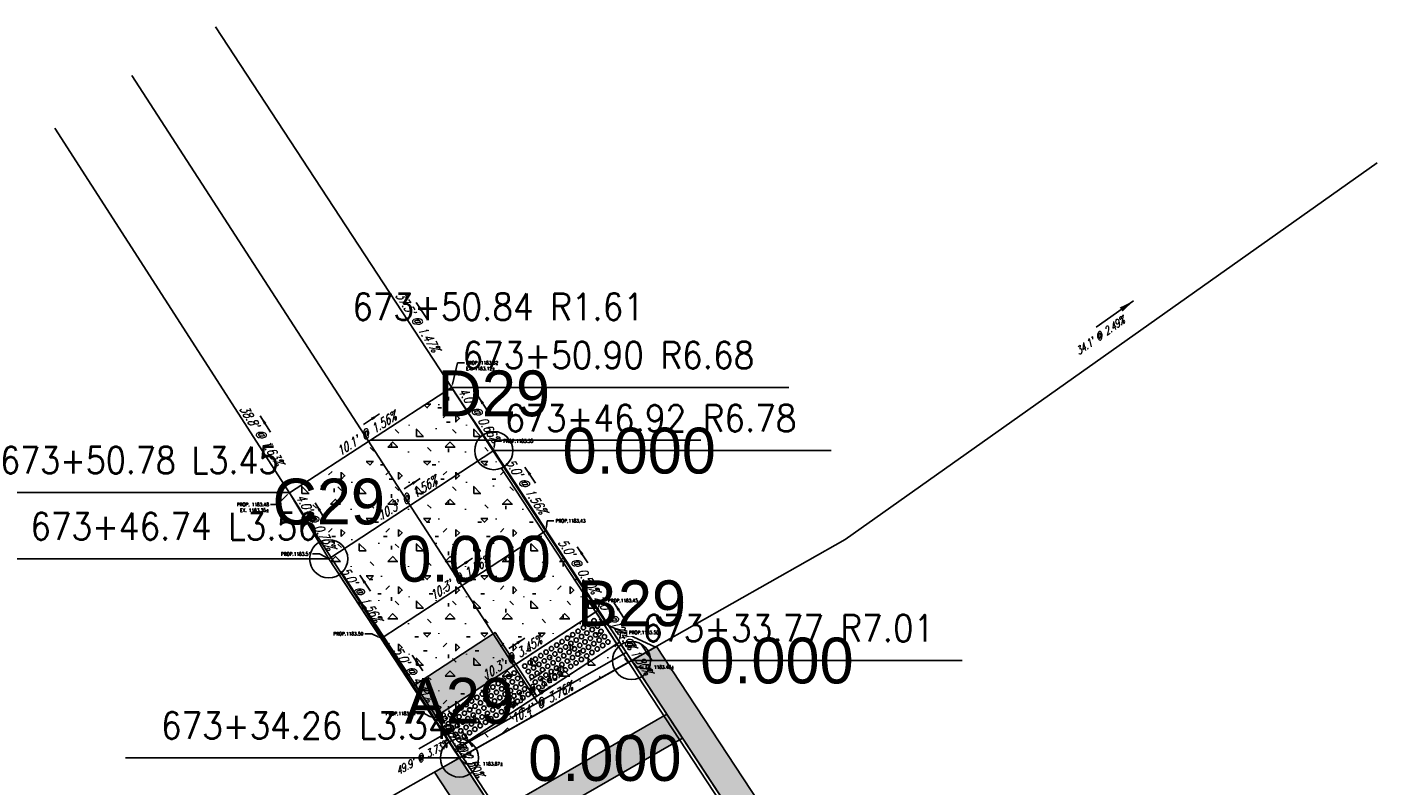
# Model space of a CAD drawing. Extents: x 167754 to 212748, y 396132 to 454338.
# Tile 119 of 150: x 170236 to 170306, y 427317 to 427356. Entities that reach past the tile are written whole.
import ezdxf
from ezdxf import colors
from ezdxf.entities.mleader import LeaderData, LeaderLine
from ezdxf.enums import TextEntityAlignment as Align
from ezdxf.math import Vec2, Vec3

# ---------------------------------------------------------------- set-up
doc = ezdxf.new("R2010")
doc.units = 0
doc.header["$MEASUREMENT"] = 0
doc.layers.get('0').update_dxf_attribs({"linetype": 'CONTINUOUS'})
for name, color, linetype, plot in [('0_3DP_MAT', 181, 'CONTINUOUS', False), ('0_EX. 3DP', 31, 'CONTINUOUS', False), ('0_QUANTITIES_PAVEMENT REMOVED', 130, 'CONTINUOUS', False), ('SC_SCRATCH-4', 4, 'CONTINUOUS', False)]:
    doc.layers.add(name, color=color, linetype=linetype, plot=plot)
for name, color, linetype in [('0_PNTS', 1, 'CONTINUOUS'), ('PM_P_CROSSWALK', 7, 'CONTINUOUS'), ('PM_P_STOP_LINE', 7, 'CONTINUOUS'), ('PNTDESC', 3, 'CONTINUOUS'), ('PNTELEV', 5, 'CONTINUOUS'), ('PNTNO', 7, 'CONTINUOUS'), ('PV_P_CURB', 3, 'CONTINUOUS'), ('PV_P_CURB_RAMP', 3, 'CONTINUOUS'), ('PV_P_CURB_RAMP_DOMES', 7, 'CONTINUOUS'), ('PV_P_CURB_RAMP_HATCH', 3, 'CONTINUOUS'), ('PV_P_GRADE_BREAKS', 3, 'CONTINUOUS'), ('SC_SCRATCH-6', 6, 'CONTINUOUS')]:
    doc.layers.add(name, color=color, linetype=linetype)
doc.styles.add('PTXT', font='TXT')
doc.styles.add('romans', font='romans.shx', dxfattribs={"width": 0.75, "oblique": 22.5})
doc.styles.get("Standard").update_dxf_attribs({"font": 'romans.shx', "width": 0.9})
doc.dimstyles.new('4P', dxfattribs={"dimscale": 4, "dimtxt": 0.14, "dimasz": 0.14, "dimexe": 0.05, "dimexo": 0.05, "dimgap": 0.05, "dimtad": 1, "dimzin": 0, "dimdsep": 46, "dimtxsty": 'romans', "dimcen": 0, "dimdle": 0.1, "dimclrd": 1, "dimclre": 1, "dimclrt": 7, "dimaunit": 1, "dimadec": 4, "dimazin": 0, "dimtfac": 1, "dimtmove": 0, "dimatfit": 2, "dimfxl": 1, "dimtvp": 1, "dimtolj": 1, "dimtzin": 0, "dimarcsym": 0})

# ---------------------------------------------------------------- blocks, each defined once
blk = doc.blocks.new('DOMES_5FT')
for p, q in [((-0.07, 2.499), (-2.069, 2.443)), ((-2.069, 2.443), (-1.929, -2.555)), ((0.07, -2.499), (-0.07, 2.499)), ((-1.929, -2.555), (0.07, -2.499))]:
    blk.add_line(p, q)
for centre in [(-1.725, 2.12), (-1.392, 2.13), (-1.059, 2.139), (-0.727, 2.148), (-0.394, 2.158), (-1.716, 1.788), (-1.706, 1.453), (-1.383, 1.797), (-1.374, 1.462), (-1.05, 1.806), (-1.041, 1.471), (-0.717, 1.816), (-0.708, 1.481), (-0.384, 1.825), (-0.375, 1.49), (-1.697, 1.12), (-1.688, 0.787), (-1.364, 1.129), (-1.355, 0.796), (-1.031, 1.138), (-1.022, 0.806), (-0.698, 1.148), (-0.689, 0.815), (-0.366, 1.157), (-0.356, 0.824), (-1.678, 0.454), (-1.669, 0.121), (-1.346, 0.463), (-1.336, 0.131), (-1.013, 0.473), (-1.003, 0.14), (-0.68, 0.482), (-0.67, 0.149), (-0.347, 0.491), (-0.338, 0.159), (-1.66, -0.212), (-1.65, -0.547), (-1.327, -0.202), (-1.317, -0.537), (-0.994, -0.193), (-0.985, -0.528), (-0.661, -0.184), (-0.652, -0.518), (-0.328, -0.174), (-0.319, -0.509), (-1.641, -0.881), (-1.632, -1.214), (-1.308, -0.872), (-1.299, -1.205), (-0.975, -0.863), (-0.966, -1.196), (-0.956, -1.528), (-0.642, -0.853), (-0.633, -1.186), (-0.624, -1.519), (-0.309, -0.844), (-0.3, -1.177), (-0.291, -1.51), (-1.622, -1.547), (-1.613, -1.88), (-1.604, -2.213), (-1.289, -1.538), (-1.28, -1.871), (-1.271, -2.204), (-0.947, -1.861), (-0.938, -2.194), (-0.614, -1.852), (-0.605, -2.185), (-0.281, -1.843), (-0.272, -2.175)]:
    blk.add_circle(centre, 0.115)
blk = doc.blocks.new('SPT4')
at = {"color": 0, "linetype": 'Continuous'}
blk.add_circle((0, 0), 0.5, dxfattribs=at)
blk = doc.blocks.new('SRVPNO1')
at = {"layer": 'PNTDESC', "style": 'PTXT'}
blk.add_attdef('DESC2', text='', height=1, dxfattribs=at).set_placement((0, -1.75), align=Align.CENTER)
at = {"layer": 'PNTELEV', "style": 'PTXT'}
blk.add_attdef('ELEV2', (1.5, -0.5), '', height=1, dxfattribs=at)
at = {"layer": 'PNTNO', "style": 'PTXT'}
blk.add_attdef('PT#', text='', height=1, dxfattribs=at).set_placement((0, 0.75), align=Align.CENTER)

msp = doc.modelspace()

# ---------------------------------------------------------------- hatches: boundary and pattern name
at = {"layer": 'PM_P_STOP_LINE', "transparency": 33554495}
h = msp.add_hatch(color=256, dxfattribs=at)
h.dxf.hatch_style = 1
h.paths.add_polyline_path([(170255.798, 427321.895), (170260.122, 427324.73), (170261.218, 427323.058), (170256.895, 427320.223)])

# ---------------------------------------------------------------- linework, layer by layer
at = {"layer": '0_3DP_MAT', "color": 211, "elevation": 1183.463}
msp.add_lwpolyline([(170266.639, 427324.22), (170257.986, 427318.559)], dxfattribs=at)
at = {"layer": '0_3DP_MAT', "color": 211}
msp.add_polyline3d([(170257.986, 427318.559, 1183.858), (170266.639, 427324.22, 1183.501)], dxfattribs=at)
at = {"layer": 'PM_P_STOP_LINE', "elevation": 1183.463}
msp.add_lwpolyline([(170255.798, 427321.895), (170260.122, 427324.73), (170261.218, 427323.058), (170256.895, 427320.223)], close=True, dxfattribs=at)

# ---------------------------------------------------------------- block references
at = {"layer": 'PV_P_CURB_RAMP_DOMES', "rotation": 301.6455213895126}
msp.add_blockref('DOMES_5FT', (170260.224, 427320.014, 1183.463), dxfattribs=at)

# ---------------------------------------------------------------- texts
at = {"layer": '0_3DP_MAT', "color": 1, "style": 'romans', "oblique": 22.5, "width": 0.75}
for s, rotation, p in [("37.5' @ 1.47%", 303.21997, (170255.866, 427340.879)), ("38.8' @ 1.63%", 302.75254, (170247.684, 427334.932))]:
    msp.add_text(s, height=0.48, rotation=rotation, dxfattribs=at).set_placement(p, align=Align.CENTER)
at = {"layer": '0_3DP_MAT', "color": 211, "style": 'romans', "oblique": 22.5, "width": 0.75}
for s, rotation, p in [("10.1' @ 1.56%", 32.95545, (170253.511, 427334.939)), ("5.0' @ 1.56%", 303.25414, (170261.563, 427332.252)), ("10.3' @ 1.56%", 33.25414, (170255.647, 427331.554)), ("5.0' @ 0.50%", 303.25414, (170264.305, 427328.071)), ("5.0' @ 1.56%", 303.25414, (170252.916, 427326.582)), ("10.3' @ 1.56%", 33.25414, (170258.389, 427327.373)), ("5.0' @ 4.41%", 303.25414, (170255.658, 427322.401)), ("10.3' @ 3.45%", 33.25414, (170261.131, 427323.192)), ("10.3' @ 3.45%", 33.19238, (170262.224, 427321.524)), ("10.4' @ 3.76%", 29.54061, (170262.687, 427320.838))]:
    msp.add_text(s, height=0.48, rotation=rotation, dxfattribs=at).set_placement(p, align=Align.CENTER)
at = {"layer": '0_EX. 3DP', "style": 'romans', "oblique": 22.5, "width": 0.75}
for s, rotation, p in [("34.1' @ 2.49%", 35.31823, (170291.925, 427340.114)), ("49.9' @ 3.73%", 29.54061, (170256.36, 427317.988))]:
    msp.add_text(s, height=0.4, rotation=rotation, dxfattribs=at).set_placement(p, align=Align.CENTER)
at = {"layer": 'SC_SCRATCH-6', "width": 0.9}
for s, p in [('673+50.84 R1.61', (170252.641, 427341.797)), ('673+46.92 R6.78', (170260.628, 427335.953))]:
    msp.add_text(s, height=1.4, dxfattribs=at).set_placement(p, align=Align.MIDDLE_LEFT)
msp.add_text('673+50.78 L3.45', height=1.4, dxfattribs=at).set_placement((170248.778, 427333.751), align=Align.MIDDLE_RIGHT)

# ---------------------------------------------------------------- leaders
at = {"layer": '0_3DP_MAT', "color": 1}
for points in [[(170255.994, 427342.018), (170256.542, 427341.181)], [(170247.821, 427336.07), (170248.362, 427335.229)]]:
    msp.add_leader(points, dimstyle='4P', override={"dimscale": 20, "dimtxt": 0.12, "dimasz": 0.024, "dimdec": 2}, dxfattribs=at)
at = {"layer": '0_3DP_MAT', "color": 211}
for points in [[(170259.212, 427337.124), (170259.768, 427336.293)], [(170254.071, 427336.174), (170253.232, 427335.63)], [(170261.691, 427333.391), (170262.239, 427332.555)], [(170256.201, 427332.792), (170255.365, 427332.244)], [(170250.701, 427331.519), (170251.213, 427330.66)], [(170264.432, 427329.21), (170264.981, 427328.374)], [(170258.943, 427328.611), (170258.107, 427328.062)], [(170253.044, 427327.721), (170253.592, 427326.885)], [(170261.685, 427324.43), (170260.848, 427323.881)], [(170255.786, 427323.54), (170256.334, 427322.704)], [(170262.78, 427322.761), (170261.943, 427322.214)], [(170263.32, 427322.037), (170262.45, 427321.544)], [(170257.692, 427320.633), (170258.24, 427319.797)], [(170258.389, 427319.571), (170258.937, 427318.734)]]:
    msp.add_leader(points, dimstyle='4P', override={"dimscale": 20, "dimtxt": 0.12, "dimasz": 0.024, "dimdec": 2}, dxfattribs=at)
at = {"layer": '0_3DP_MAT'}
ml = msp.add_multileader_mtext('Standard', dxfattribs=at)
ml.set_content('EX. 1183.48±', color=256)
ml.set_leader_properties()
ml.build(insert=Vec2(0, 0))
ml.multileader.update_dxf_attribs({"dogleg_length": 0.36, "arrow_head_size": 0.18})
ctx = ml.context
ctx.base_point, ctx.char_height, ctx.arrow_head_size, ctx.landing_gap_size, ctx.plane_origin = Vec3(170267.902, 427322.909, -3.555), 0.18, 0.18, 0.09, Vec3(170251.012, 427333.007, -3.555)
notes = []
notes.append((ctx, [(0, (1, 1, 0), (170267.542, 427322.909, -3.555), (1, 0), 0.36, [(0, [(170267.273, 427323.253, -3.555)], 0, [])])]))
ctx.mtext.insert, ctx.mtext.flow_direction = Vec3(170267.992, 427322.999, -3.555), 5
ctx.mtext.has_bg_fill, ctx.mtext.bg_color, ctx.mtext.bg_scale_factor, ctx.mtext.bg_transparency, ctx.mtext.use_window_bg_color = 1, -1027028792, 1.5, 0, 1
at = {"layer": '0_EX. 3DP'}
for points in [[(170293.572, 427342.11), (170291.614, 427340.722)], [(170258.211, 427319.814), (170256.123, 427318.631)]]:
    msp.add_leader(points, dimstyle='4P', override={"dimscale": 20, "dimtxt": 0.12, "dimasz": 0.04, "dimdec": 2}, dxfattribs=at)
for ctx, leaders in notes:
    for number, flags, end, landing, length, lines in leaders:
        leader = LeaderData()
        leader.index, (leader.has_last_leader_line, leader.has_dogleg_vector, leader.attachment_direction) = number, flags
        leader.last_leader_point, leader.dogleg_vector, leader.dogleg_length = Vec3(end), Vec3(landing), length
        for number, points, colour, breaks in lines:
            line = LeaderLine()
            line.index, line.vertices, line.color, line.breaks = number, Vec3.list(points), colors.encode_raw_color(colour), breaks
            leader.lines.append(line)
        ctx.leaders.append(leader)

# ---------------------------------------------------------------- next in the draw order: hatches: boundary and pattern name
at = {"layer": 'PM_P_CROSSWALK', "transparency": 33554495}
h = msp.add_hatch(color=256, dxfattribs=at)
h.dxf.hatch_style = 1
h.paths.add_polyline_path([(170268.581, 427323.994), (170267.273, 427323.253), (170277.583, 427307.529), (170278.893, 427308.28)])
at = {"layer": 'PV_P_CURB_RAMP_HATCH', "transparency": 33554495}
h = msp.add_hatch(dxfattribs=at)
h.set_pattern_fill('CONCRE', color=256, scale=3, pattern_type=2)
h.set_pattern_definition([(0, (0, 0), (3, 3), [0.375, -2.625]), (90, (0, 0), (-3, 3), [0.375, -2.625]), (135, (0.375, 0), (-2.999999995, 2e-16), [0.5303301, -3.7123107]), (0, (0.375, 1.6875), (3, 3), [0.375, -2.625]), (45, (0.5625, 1.5), (0, 2.999999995), [0.2651649, -3.9774756]), (135, (0.5625, 1.5), (-2.999999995, 2e-16), [0.2651649, -3.9774756]), (0, (1.5, 2.4375), (3, 3), [0.5303301, -2.4696699]), (45, (1.5, 2.4375), (0, 2.999999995), [0.375, -3.8676408]), (135, (2.0303, 2.4375), (-2.999999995, 2e-16), [0.375, -3.8676408]), (90, (2.0625, 0.75), (-3, 3), [0.375, -2.625]), (45, (2.0625, 0.75), (0, 2.999999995), [0.2651649, -3.9774756]), (135, (2.25, 0.9375), (-2.999999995, 2e-16), [0.2651649, -3.9774756]), (0, (0.375, 0.75), (3, 3), [0.1875, -2.5125]), (0, (2.625, 1.5), (3, 3), [0.1875, -2.5125]), (90, (1.6875, 1.875), (-3, 3), [0.1875, -2.5125]), (135, (2.0625, 0.1875), (-2.999999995, 2e-16), [0.2651649, -3.9774756]), (135, (0.75, 2.25), (-2.999999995, 2e-16), [0.2651649, -3.9774756]), (45, (1.4062, 0.9844), (0, 2.999999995), [0.2651649, -3.9774756]), (90, (1.0312, 0.375), (-3, 3), [0.046875, -2.953125]), (90, (1.172, 1.6406), (-3, 3), [0.046875, -2.953125]), (90, (2.578, 2.1562), (-3, 3), [0.046875, -2.953125]), (90, (2.625, 0.5625), (-3, 3), [0.046875, -2.953125])])
h.paths.add_polyline_path([(170257.848, 427337.56), (170249.348, 427332.049), (170251.411, 427328.585), (170258.258, 427318.144), (170267.273, 427323.253), (170260.058, 427334.255)])

# ---------------------------------------------------------------- next in the draw order: linework, layer by layer
at = {"layer": '0_EX. 3DP'}
msp.add_polyline3d([(170235.052, 427304.993, 1184.86), (170278.457, 427329.591, 1183.001), (170306.318, 427349.331, 1182.152)], dxfattribs=at)
at = {"layer": '0_PNTS'}
msp.add_point((170267.273, 427323.253), dxfattribs=at)
at = {"layer": 'PM_P_CROSSWALK'}
msp.add_lwpolyline([(170268.581, 427323.994), (170267.273, 427323.253), (170277.583, 427307.529), (170278.893, 427308.28)], close=True, dxfattribs=at)
at = {"layer": 'PV_P_CURB', "elevation": 1183.598}
msp.add_lwpolyline([(170257.986, 427318.559), (170266.998, 427323.672)], dxfattribs=at)
at = {"layer": 'PV_P_CURB_RAMP'}
msp.add_lwpolyline([(170257.848, 427337.56), (170249.348, 427332.049), (170251.411, 427328.585), (170258.258, 427318.144), (170267.273, 427323.253), (170260.058, 427334.255)], close=True, dxfattribs=at)

# ---------------------------------------------------------------- next in the draw order: texts
at = {"layer": '0_3DP_MAT', "color": 211, "style": 'romans', "oblique": 22.5, "width": 0.75}
msp.add_text("1.2' @ 1.80%", height=0.48, rotation=303.25414, dxfattribs=at).set_placement((170267.089, 427323.824), align=Align.CENTER)

# ---------------------------------------------------------------- next in the draw order: leaders
at = {"layer": '0_3DP_MAT', "color": 211}
msp.add_leader([(170268.327, 427323.27), (170267.779, 427324.106)], dimstyle='4P', override={"dimscale": 20, "dimtxt": 0.12, "dimasz": 0.024, "dimdec": 2}, dxfattribs=at)
at = {"layer": 'SC_SCRATCH-6', "has_arrowhead": 0}
msp.add_leader([(170267.273, 427323.253), (170267.283, 427323.251), (170284.583, 427323.251)], dimstyle='4P', override={"dimscale": 20, "dimasz": 0.1}, dxfattribs=at)

# ---------------------------------------------------------------- next in the draw order: leaders
at = {"layer": '0_3DP_MAT'}
ml = msp.add_multileader_mtext('Standard', dxfattribs=at)
ml.set_content('PROP. 1183.32\\PEX. 1183.12±', color=256)
ml.set_leader_properties()
ml.build(insert=Vec2(0, 0))
ml.multileader.update_dxf_attribs({"dogleg_length": 0.36, "arrow_head_size": 0.18})
ctx = ml.context
ctx.base_point, ctx.char_height, ctx.arrow_head_size, ctx.landing_gap_size, ctx.plane_origin = Vec3(170258.517, 427338.855, -3.555), 0.18, 0.18, 0.09, Vec3(170241.643, 427347.345, -3.555)
notes = []
notes.append((ctx, [(0, (1, 1, 0), (170258.157, 427338.855, -3.555), (1, 0), 0.36, [(0, [(170257.848, 427337.56, -3.555)], 0, [])])]))
ctx.mtext.insert, ctx.mtext.flow_direction = Vec3(170258.607, 427338.945, -3.555), 5
ctx.mtext.has_bg_fill, ctx.mtext.bg_color, ctx.mtext.bg_scale_factor, ctx.mtext.bg_transparency, ctx.mtext.use_window_bg_color = 1, -1027028792, 1.5, 0, 1
ml = msp.add_multileader_mtext('Standard', dxfattribs=at)
ml.set_content('EX. 1183.87±', color=256)
ml.set_leader_properties()
ml.build(insert=Vec2(0, 0))
ml.multileader.update_dxf_attribs({"dogleg_length": 0.36, "arrow_head_size": 0.18})
ctx = ml.context
ctx.base_point, ctx.char_height, ctx.arrow_head_size, ctx.landing_gap_size, ctx.plane_origin = Vec3(170258.94, 427317.835, 1183.463), 0.18, 0.18, 0.09, Vec3(170242.05, 427327.933, 1183.463)
notes.append((ctx, [(0, (1, 1, 0), (170258.58, 427317.835, 1183.463), (1, 0), 0.36, [(0, [(170258.258, 427318.144, 1183.463)], 0, [])])]))
ctx.mtext.insert, ctx.mtext.flow_direction = Vec3(170259.03, 427317.925, 1183.463), 5
ctx.mtext.has_bg_fill, ctx.mtext.bg_color, ctx.mtext.bg_scale_factor, ctx.mtext.bg_transparency, ctx.mtext.use_window_bg_color = 1, -1027028792, 1.5, 0, 1
for ctx, leaders in notes:
    for number, flags, end, landing, length, lines in leaders:
        leader = LeaderData()
        leader.index, (leader.has_last_leader_line, leader.has_dogleg_vector, leader.attachment_direction) = number, flags
        leader.last_leader_point, leader.dogleg_vector, leader.dogleg_length = Vec3(end), Vec3(landing), length
        for number, points, colour, breaks in lines:
            line = LeaderLine()
            line.index, line.vertices, line.color, line.breaks = number, Vec3.list(points), colors.encode_raw_color(colour), breaks
            leader.lines.append(line)
        ctx.leaders.append(leader)

# ---------------------------------------------------------------- next in the draw order: hatches: boundary and pattern name
at = {"layer": 'PM_P_CROSSWALK', "transparency": 33554495}
h = msp.add_hatch(color=256, dxfattribs=at)
h.dxf.hatch_style = 1
h.paths.add_polyline_path([(170260.964, 427314.018), (170269.949, 427319.18), (170269.121, 427320.434), (170260.14, 427315.274)])
h = msp.add_hatch(color=256, dxfattribs=at)
h.dxf.hatch_style = 1
h.paths.add_polyline_path([(170268.597, 427302.377), (170267.293, 427301.63), (170256.95, 427317.403), (170258.258, 427318.144)])

# ---------------------------------------------------------------- next in the draw order: linework, layer by layer
at = {"layer": '0_3DP_MAT', "color": 211}
for points in [[(170258.258, 427318.144, 1183.87), (170267.273, 427323.253, 1183.48)], [(170258.258, 427318.144, 1183.87), (170257.986, 427318.559, 1183.858), (170256.895, 427320.223, 1183.808)]]:
    msp.add_polyline3d(points, dxfattribs=at)
at = {"layer": '0_EX. 3DP'}
msp.add_lwpolyline([(170258.212, 427318.118), (170267.218, 427323.222)], dxfattribs=at)
for points in [[(170245.472, 427356.458, 1182.79), (170265.992, 427325.124, 1183.34)], [(170237.058, 427351.154, 1182.979), (170258.04, 427318.537, 1183.611)]]:
    msp.add_polyline3d(points, dxfattribs=at)
at = {"layer": '0_PNTS'}
msp.add_point((170258.258, 427318.144), dxfattribs=at)
at = {"layer": 'PM_P_CROSSWALK'}
msp.add_lwpolyline([(170260.964, 427314.018), (170269.949, 427319.18), (170269.121, 427320.434), (170260.14, 427315.274)], close=True, dxfattribs=at)
at = {"layer": 'PM_P_CROSSWALK', "elevation": 591.846}
msp.add_lwpolyline([(170256.95, 427317.403), (170258.258, 427318.144), (170268.597, 427302.377), (170267.293, 427301.63), (170256.95, 427317.403)], dxfattribs=at)
at = {"layer": 'PV_P_CURB'}
msp.add_lwpolyline([(170258.214, 427318.114), (170267.218, 427323.222)], dxfattribs=at)

# ---------------------------------------------------------------- next in the draw order: block references
at = {"layer": '0_PNTS', "xscale": 2, "yscale": 2, "zscale": 2}
msp.add_blockref('SPT4', (170258.258, 427318.144), dxfattribs=at)

# ---------------------------------------------------------------- next in the draw order: texts
at = {"layer": '0_3DP_MAT', "color": 211, "style": 'romans', "oblique": 22.5, "width": 0.75}
for s, p in [("2.0' @ 2.50%", (170257.574, 427319.479)), ("0.5' @ 2.50%", (170258.256, 427318.439))]:
    msp.add_text(s, height=0.48, rotation=303.25414, dxfattribs=at).set_placement(p, align=Align.CENTER)
at = {"layer": 'SC_SCRATCH-6', "width": 0.9}
msp.add_text('673+50.90 R6.68', height=1.4, dxfattribs=at).set_placement((170258.418, 427339.258), align=Align.MIDDLE_LEFT)

# ---------------------------------------------------------------- next in the draw order: leaders
at = {"layer": 'SC_SCRATCH-6', "has_arrowhead": 0}
for points in [[(170257.848, 427337.56), (170257.858, 427337.558), (170275.518, 427337.558)], [(170258.258, 427318.144), (170258.248, 427318.146), (170240.768, 427318.146)]]:
    msp.add_leader(points, dimstyle='4P', override={"dimscale": 20, "dimasz": 0.1}, dxfattribs=at)

# ---------------------------------------------------------------- next in the draw order: leaders
at = {"layer": '0_3DP_MAT'}
ml = msp.add_multileader_mtext('Standard', dxfattribs=at)
ml.set_content('PROP.1183.35', color=256)
ml.set_leader_properties()
ml.build(insert=Vec2(0, 0))
ml.multileader.update_dxf_attribs({"dogleg_length": 0.36, "arrow_head_size": 0.18})
ctx = ml.context
ctx.base_point, ctx.char_height, ctx.arrow_head_size, ctx.landing_gap_size, ctx.plane_origin = Vec3(170260.467, 427334.757), 0.18, 0.18, 0.09, Vec3(170243.853, 427344.041)
notes = []
notes.append((ctx, [(0, (1, 1, 0), (170260.107, 427334.757), (1, 0), 0.36, [(0, [(170260.058, 427334.255)], 0, [])])]))
ctx.mtext.insert, ctx.mtext.flow_direction = Vec3(170260.557, 427334.847), 5
ctx.mtext.has_bg_fill, ctx.mtext.bg_color, ctx.mtext.bg_scale_factor, ctx.mtext.bg_transparency, ctx.mtext.use_window_bg_color = 1, -1027028792, 1.5, 0, 1
ml = msp.add_multileader_mtext('Standard', dxfattribs=at)
ml.set_content('PROP. 1183.48\\PEX. 1183.35±', color=256)
ml.set_leader_properties()
ml.build(insert=Vec2(0, 0))
ml.multileader.update_dxf_attribs({"dogleg_length": 0.36, "arrow_head_size": 0.18})
ctx = ml.context
ctx.base_point, ctx.char_height, ctx.arrow_head_size, ctx.landing_gap_size, ctx.plane_origin = Vec3(170246.342, 427331.428, -3.555), 0.18, 0.18, 0.09, Vec3(170233.142, 427341.835, -3.555)
ctx.text_align_type = 2
notes.append((ctx, [(1, (1, 1, 0), (170248.726, 427331.428, -3.555), (-1, 0), 0.36, [(0, [(170249.348, 427332.049, -3.555)], 0, [])])]))
ctx.mtext.insert, ctx.mtext.alignment, ctx.mtext.flow_direction = Vec3(170248.276, 427331.518, -3.555), 3, 5
ctx.mtext.has_bg_fill, ctx.mtext.bg_color, ctx.mtext.bg_scale_factor, ctx.mtext.bg_transparency, ctx.mtext.use_window_bg_color = 1, -1027028792, 1.5, 0, 1
ml = msp.add_multileader_mtext('Standard', dxfattribs=at)
ml.set_content('PROP.1183.43', color=256)
ml.set_leader_properties()
ml.build(insert=Vec2(0, 0))
ml.multileader.update_dxf_attribs({"dogleg_length": 0.36, "arrow_head_size": 0.18})
ctx = ml.context
ctx.base_point, ctx.char_height, ctx.arrow_head_size, ctx.landing_gap_size, ctx.plane_origin = Vec3(170263.209, 427330.576, 1183.386), 0.18, 0.18, 0.09, Vec3(170246.595, 427339.86, 1183.386)
notes.append((ctx, [(0, (1, 1, 0), (170262.849, 427330.576, 1183.386), (1, 0), 0.36, [(0, [(170262.8, 427330.074, 1183.386)], 0, [])])]))
ctx.mtext.insert, ctx.mtext.flow_direction = Vec3(170263.299, 427330.666, 1183.386), 5
ctx.mtext.has_bg_fill, ctx.mtext.bg_color, ctx.mtext.bg_scale_factor, ctx.mtext.bg_transparency, ctx.mtext.use_window_bg_color = 1, -1027028792, 1.5, 0, 1
ml = msp.add_multileader_mtext('Standard', dxfattribs=at)
ml.set_content('PROP.1183.51', color=256)
ml.set_leader_properties()
ml.build(insert=Vec2(0, 0))
ml.multileader.update_dxf_attribs({"dogleg_length": 0.36, "arrow_head_size": 0.18})
ctx = ml.context
ctx.base_point, ctx.char_height, ctx.arrow_head_size, ctx.landing_gap_size, ctx.plane_origin = Vec3(170248.752, 427328.836), 0.18, 0.18, 0.09, Vec3(170235.206, 427338.371)
ctx.text_align_type = 2
notes.append((ctx, [(1, (1, 1, 0), (170250.928, 427328.836), (-1, 0), 0.36, [(0, [(170251.411, 427328.585)], 0, [])])]))
ctx.mtext.insert, ctx.mtext.alignment, ctx.mtext.flow_direction = Vec3(170250.478, 427328.926), 3, 5
ctx.mtext.has_bg_fill, ctx.mtext.bg_color, ctx.mtext.bg_scale_factor, ctx.mtext.bg_transparency, ctx.mtext.use_window_bg_color = 1, -1027028792, 1.5, 0, 1
ml = msp.add_multileader_mtext('Standard', dxfattribs=at)
ml.set_content('PROP.1183.45', color=256)
ml.set_leader_properties()
ml.build(insert=Vec2(0, 0))
ml.multileader.update_dxf_attribs({"dogleg_length": 0.36, "arrow_head_size": 0.18})
ctx = ml.context
ctx.base_point, ctx.char_height, ctx.arrow_head_size, ctx.landing_gap_size, ctx.plane_origin = Vec3(170265.951, 427326.395, 1183.406), 0.18, 0.18, 0.09, Vec3(170249.336, 427335.678, 1183.406)
notes.append((ctx, [(0, (1, 1, 0), (170265.591, 427326.395, 1183.406), (1, 0), 0.36, [(0, [(170265.542, 427325.893, 1183.406)], 0, [])])]))
ctx.mtext.insert, ctx.mtext.flow_direction = Vec3(170266.041, 427326.485, 1183.406), 5
ctx.mtext.has_bg_fill, ctx.mtext.bg_color, ctx.mtext.bg_scale_factor, ctx.mtext.bg_transparency, ctx.mtext.use_window_bg_color = 1, -1027028792, 1.5, 0, 1
ml = msp.add_multileader_mtext('Standard', dxfattribs=at)
ml.set_content('PROP.1183.59', color=256)
ml.set_leader_properties()
ml.build(insert=Vec2(0, 0))
ml.multileader.update_dxf_attribs({"dogleg_length": 0.36, "arrow_head_size": 0.18})
ctx = ml.context
ctx.base_point, ctx.char_height, ctx.arrow_head_size, ctx.landing_gap_size, ctx.plane_origin = Vec3(170251.456, 427324.655, 1183.587), 0.18, 0.18, 0.09, Vec3(170237.948, 427334.19, 1183.587)
ctx.text_align_type = 2
notes.append((ctx, [(1, (1, 1, 0), (170253.67, 427324.655, 1183.587), (-1, 0), 0.36, [(0, [(170254.153, 427324.404, 1183.587)], 0, [])])]))
ctx.mtext.insert, ctx.mtext.alignment, ctx.mtext.flow_direction = Vec3(170253.22, 427324.745, 1183.587), 3, 5
ctx.mtext.has_bg_fill, ctx.mtext.bg_color, ctx.mtext.bg_scale_factor, ctx.mtext.bg_transparency, ctx.mtext.use_window_bg_color = 1, -1027028792, 1.5, 0, 1
for ctx, leaders in notes:
    for number, flags, end, landing, length, lines in leaders:
        leader = LeaderData()
        leader.index, (leader.has_last_leader_line, leader.has_dogleg_vector, leader.attachment_direction) = number, flags
        leader.last_leader_point, leader.dogleg_vector, leader.dogleg_length = Vec3(end), Vec3(landing), length
        for number, points, colour, breaks in lines:
            line = LeaderLine()
            line.index, line.vertices, line.color, line.breaks = number, Vec3.list(points), colors.encode_raw_color(colour), breaks
            leader.lines.append(line)
        ctx.leaders.append(leader)

# ---------------------------------------------------------------- next in the draw order: linework, layer by layer
at = {"layer": '0_3DP_MAT', "color": 211, "elevation": 1183.463}
for points in [[(170261.218, 427323.058), (170265.542, 427325.893)], [(170256.895, 427320.223), (170265.4, 427325.8)]]:
    msp.add_lwpolyline(points, dxfattribs=at)
at = {"layer": '0_3DP_MAT', "color": 211}
for points in [[(170249.348, 427332.049, 1183.48), (170257.848, 427337.56, 1183.322)], [(170260.058, 427334.255, 1183.348), (170257.848, 427337.56, 1183.322)], [(170251.411, 427328.585, 1183.509), (170260.058, 427334.255, 1183.348)], [(170262.8, 427330.074, 1183.426), (170260.058, 427334.255, 1183.348)], [(170251.411, 427328.585, 1183.509), (170249.348, 427332.049, 1183.48)], [(170262.8, 427330.074, 1183.426), (170254.153, 427324.404, 1183.587)], [(170265.542, 427325.893, 1183.451), (170262.8, 427330.074, 1183.426)], [(170254.153, 427324.404, 1183.587), (170251.411, 427328.585, 1183.509)], [(170256.895, 427320.223, 1183.808), (170265.542, 427325.893, 1183.451)], [(170267.273, 427323.253, 1183.48), (170266.639, 427324.22, 1183.501), (170265.542, 427325.893, 1183.451)], [(170256.895, 427320.223, 1183.808), (170254.153, 427324.404, 1183.587)]]:
    msp.add_polyline3d(points, dxfattribs=at)
at = {"layer": '0_EX. 3DP'}
msp.add_polyline3d([(170262.32, 427321.086, 1183.49), (170241.1, 427353.907, 1182.98)], dxfattribs=at)
at = {"layer": '0_PNTS'}
for p in [(170260.058, 427334.255), (170251.411, 427328.585)]:
    msp.add_point(p, dxfattribs=at)
at = {"layer": '0_QUANTITIES_PAVEMENT REMOVED'}
msp.add_lwpolyline([(170249.348, 427332.049), (170256.116, 427321.528), (170258.283, 427318.158), (170268.518, 427323.959), (170265.992, 427325.124), (170257.848, 427337.56), (170249.348, 427332.049)], dxfattribs=at)
at = {"layer": 'PV_P_GRADE_BREAKS'}
msp.add_lwpolyline([(170251.411, 427328.585), (170260.058, 427334.255)], dxfattribs=at)
at = {"layer": 'PV_P_GRADE_BREAKS', "elevation": 1183.463}
msp.add_lwpolyline([(170254.153, 427324.404), (170262.8, 427330.074)], dxfattribs=at)
at = {"layer": 'SC_SCRATCH-4', "elevation": 1183.463}
for points in [[(170284.427, 427297.092), (170260.058, 427334.255)], [(170283.756, 427297.806), (170260.478, 427333.305)], [(170275.781, 427291.422), (170251.411, 427328.585)], [(170275.394, 427292.322), (170252.116, 427327.821)]]:
    msp.add_lwpolyline(points, dxfattribs=at)
at = {"layer": 'SC_SCRATCH-6'}
for points in [[(170283.756, 427297.806), (170260.478, 427333.305)], [(170283.898, 427297.899), (170260.62, 427333.398)], [(170275.251, 427292.229), (170251.973, 427327.728)], [(170275.394, 427292.322), (170252.116, 427327.821)]]:
    msp.add_lwpolyline(points, dxfattribs=at)

# ---------------------------------------------------------------- next in the draw order: block references
at = {"layer": '0_PNTS', "xscale": 2.4, "yscale": 2.4, "zscale": 2.4}
for p, values in [((170260.058, 427334.255), {'PT#': 'D29', 'ELEV2': '0.000'}), ((170251.411, 427328.585), {'PT#': 'C29', 'ELEV2': '0.000'})]:
    msp.add_blockref('SRVPNO1', p, dxfattribs=at).add_auto_attribs(values)
at = {"layer": '0_PNTS', "xscale": 2, "yscale": 2, "zscale": 2}
for p in [(170260.058, 427334.255), (170251.411, 427328.585)]:
    msp.add_blockref('SPT4', p, dxfattribs=at)
at = {"layer": 'PV_P_CURB_RAMP_DOMES', "rotation": 301.6455213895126}
msp.add_blockref('DOMES_5FT', (170264.406, 427322.756, 1183.463), dxfattribs=at)

# ---------------------------------------------------------------- next in the draw order: texts
at = {"layer": '0_3DP_MAT', "color": 211, "style": 'romans', "oblique": 22.5, "width": 0.75}
for s, rotation, p in [("4.0' @ 0.66%", 303.775, (170259.086, 427335.996)), ("4.0' @ 0.73%", 300.78345, (170250.517, 427330.399)), ("2.0' @ 2.49%", 303.25414, (170266.224, 427325.144))]:
    msp.add_text(s, height=0.48, rotation=rotation, dxfattribs=at).set_placement(p, align=Align.CENTER)
at = {"layer": 'SC_SCRATCH-6', "width": 0.9}
msp.add_text('673+46.74 L3.56', height=1.4, dxfattribs=at).set_placement((170250.842, 427330.287), align=Align.MIDDLE_RIGHT)

# ---------------------------------------------------------------- next in the draw order: leaders
at = {"layer": '0_3DP_MAT', "color": 211}
msp.add_leader([(170266.342, 427326.298), (170266.89, 427325.462)], dimstyle='4P', override={"dimscale": 20, "dimtxt": 0.12, "dimasz": 0.024, "dimdec": 2}, dxfattribs=at)
at = {"layer": 'SC_SCRATCH-6', "has_arrowhead": 0}
for points in [[(170253.598, 427334.805), (170253.608, 427334.802), (170270.908, 427334.802)], [(170260.058, 427334.255), (170260.068, 427334.253), (170277.728, 427334.253)], [(170249.348, 427332.049), (170249.338, 427332.051), (170231.918, 427332.051)], [(170251.411, 427328.585), (170251.402, 427328.587), (170233.982, 427328.587)]]:
    msp.add_leader(points, dimstyle='4P', override={"dimscale": 20, "dimasz": 0.1}, dxfattribs=at)

# ---------------------------------------------------------------- next in the draw order: leaders
at = {"layer": '0_3DP_MAT'}
ml = msp.add_multileader_mtext('Standard', dxfattribs=at)
ml.set_content('PROP.1183.50', color=256)
ml.set_leader_properties()
ml.build(insert=Vec2(0, 0))
ml.multileader.update_dxf_attribs({"dogleg_length": 0.36, "arrow_head_size": 0.18})
ctx = ml.context
ctx.base_point, ctx.char_height, ctx.arrow_head_size, ctx.landing_gap_size, ctx.plane_origin = Vec3(170267.048, 427324.722, 1183.501), 0.18, 0.18, 0.09, Vec3(170250.433, 427334.006, 1183.501)
notes = []
notes.append((ctx, [(0, (1, 1, 0), (170266.688, 427324.722, 1183.501), (1, 0), 0.36, [(0, [(170266.639, 427324.22, 1183.501)], 0, [])])]))
ctx.mtext.insert, ctx.mtext.flow_direction = Vec3(170267.138, 427324.812, 1183.501), 5
ctx.mtext.has_bg_fill, ctx.mtext.bg_color, ctx.mtext.bg_scale_factor, ctx.mtext.bg_transparency, ctx.mtext.use_window_bg_color = 1, -1027028792, 1.5, 0, 1
ml = msp.add_multileader_mtext('Standard', dxfattribs=at)
ml.set_content('PROP.1183.81', color=256)
ml.set_leader_properties()
ml.build(insert=Vec2(0, 0))
ml.multileader.update_dxf_attribs({"dogleg_length": 0.36, "arrow_head_size": 0.18})
ctx = ml.context
ctx.base_point, ctx.char_height, ctx.arrow_head_size, ctx.landing_gap_size, ctx.plane_origin = Vec3(170254.236, 427320.474, 1183.463), 0.18, 0.18, 0.09, Vec3(170240.69, 427330.008, 1183.463)
ctx.text_align_type = 2
notes.append((ctx, [(1, (1, 1, 0), (170256.411, 427320.474, 1183.463), (-1, 0), 0.36, [(0, [(170256.895, 427320.223, 1183.463)], 0, [])])]))
ctx.mtext.insert, ctx.mtext.alignment, ctx.mtext.flow_direction = Vec3(170255.961, 427320.564, 1183.463), 3, 5
ctx.mtext.has_bg_fill, ctx.mtext.bg_color, ctx.mtext.bg_scale_factor, ctx.mtext.bg_transparency, ctx.mtext.use_window_bg_color = 1, -1027028792, 1.5, 0, 1
for ctx, leaders in notes:
    for number, flags, end, landing, length, lines in leaders:
        leader = LeaderData()
        leader.index, (leader.has_last_leader_line, leader.has_dogleg_vector, leader.attachment_direction) = number, flags
        leader.last_leader_point, leader.dogleg_vector, leader.dogleg_length = Vec3(end), Vec3(landing), length
        for number, points, colour, breaks in lines:
            line = LeaderLine()
            line.index, line.vertices, line.color, line.breaks = number, Vec3.list(points), colors.encode_raw_color(colour), breaks
            leader.lines.append(line)
        ctx.leaders.append(leader)

# ---------------------------------------------------------------- next in the draw order: block references
at = {"layer": '0_PNTS', "xscale": 2.4, "yscale": 2.4, "zscale": 2.4}
for p, values in [((170267.273, 427323.253), {'PT#': 'B29', 'ELEV2': '0.000'}), ((170258.258, 427318.144), {'PT#': 'A29', 'ELEV2': '0.000'})]:
    msp.add_blockref('SRVPNO1', p, dxfattribs=at).add_auto_attribs(values)
at = {"layer": '0_PNTS', "xscale": 2, "yscale": 2, "zscale": 2}
msp.add_blockref('SPT4', (170267.273, 427323.253), dxfattribs=at)

# ---------------------------------------------------------------- next in the draw order: texts
at = {"layer": 'SC_SCRATCH-6', "width": 0.9}
msp.add_text('673+33.77 R7.01', height=1.4, dxfattribs=at).set_placement((170267.843, 427324.951), align=Align.MIDDLE_LEFT)
msp.add_text('673+34.26 L3.34', height=1.4, dxfattribs=at).set_placement((170257.688, 427319.846), align=Align.MIDDLE_RIGHT)

doc.saveas('drawing.dxf')
